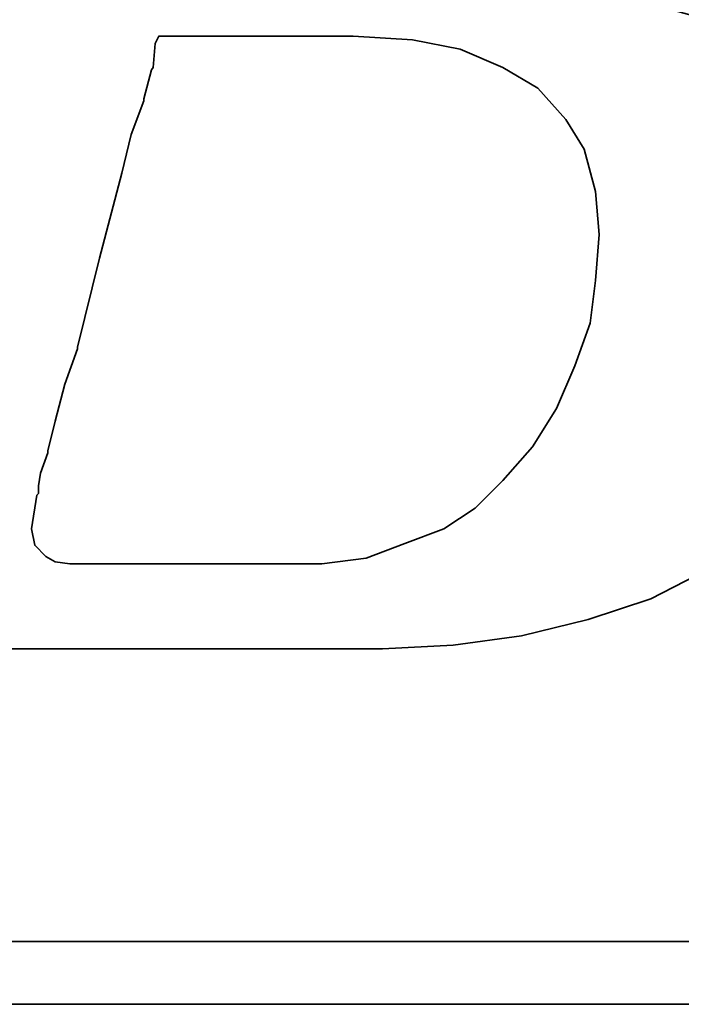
# Model space of a CAD drawing. Header units: inches. Extents: x 23 to 1568, y 65 to 954.
# Tile 27 of 48: x 195.28 to 196.5, y 119.49 to 121.3. Entities that reach past the tile are written whole.
import ezdxf

# ---------------------------------------------------------------- set-up
doc = ezdxf.new("R2010")
doc.units = ezdxf.units.IN
doc.header["$LTSCALE"] = 0.8
doc.layers.add('DIM', color=4, linetype='Continuous')
doc.layers.add('layer 1', color=7, linetype='Continuous')

# ---------------------------------------------------------------- blocks, each defined once
blk = doc.blocks.new('TBI MOTION logo(完整正式版)')
at = {"layer": 'layer 1', "color": 22, "lineweight": 35}
for points, knots in [([(-64.65375, -6.86375), (-64.65375, -6.86375), (-64.84375, -7.29625), (-64.84375, -7.29625), (-64.84375, -7.29625), (-64.84375, -7.29625), (-64.86875, -7.34375), (-64.86875, -7.34375), (-64.86875, -7.34375), (-64.86875, -7.34375), (-64.86875, -7.36875), (-64.86875, -7.36875), (-64.86875, -7.36875), (-64.86875, -7.36875), (-65.15375, -7.65375), (-65.15375, -7.65375), (-65.15375, -7.65375), (-65.15375, -7.65375), (-65.17875, -7.65375), (-65.17875, -7.65375), (-65.17875, -7.65375), (-65.17875, -7.65375), (-65.20375, -7.67875), (-65.20375, -7.67875), (-65.20375, -7.67875), (-65.20375, -7.67875), (-65.58875, -7.87125), (-65.58875, -7.87125), (-65.58875, -7.87125), (-65.58875, -7.87125), (-65.63375, -7.87125), (-65.63375, -7.87125), (-65.63375, -7.87125), (-65.63375, -7.87125), (-65.65875, -7.89375), (-65.65875, -7.89375), (-65.65875, -7.89375), (-65.65875, -7.89375), (-66.09375, -7.94375), (-66.09375, -7.94375), (-66.09375, -7.94375), (-66.09375, -7.94375), (-66.11375, -7.94375), (-66.11375, -7.94375), (-66.11375, -7.94375), (-66.11375, -7.94375), (-66.16375, -7.94375), (-66.16375, -7.94375), (-66.16375, -7.94375), (-66.16375, -7.94375), (-66.30875, -7.94375), (-66.30875, -7.94375), (-66.30875, -7.94375), (-66.30875, -7.94375), (-66.69375, -7.94375), (-66.69375, -7.94375), (-66.69375, -7.94375), (-66.69375, -7.94375), (-67.07375, -7.94375), (-67.07375, -7.94375), (-67.07375, -7.94375), (-67.07375, -7.94375), (-67.12375, -7.94375), (-67.12375, -7.94375), (-67.12375, -7.94375), (-67.12375, -7.94375), (-67.12375, -7.96625), (-67.12375, -7.96625), (-67.12375, -7.96625), (-67.12375, -7.96625), (-67.14875, -7.99125), (-67.14875, -7.99125), (-67.14875, -7.99125), (-67.14875, -7.99125), (-67.24375, -8.34875), (-67.24375, -8.34875), (-67.24375, -8.34875), (-67.24375, -8.34875), (-67.31375, -8.68625), (-67.31375, -8.68625), (-67.31375, -8.68625), (-67.31375, -8.68625), (-67.26875, -8.68625), (-67.26875, -8.68625), (-67.26875, -8.68625), (-67.26875, -8.68625), (-67.07375, -8.68625), (-67.07375, -8.68625), (-67.07375, -8.68625), (-67.07375, -8.68625), (-66.54875, -8.68625), (-66.54875, -8.68625), (-66.54875, -8.68625), (-66.54875, -8.68625), (-65.82625, -8.68625), (-65.82625, -8.68625), (-65.82625, -8.68625), (-65.82625, -8.68625), (-65.01375, -8.68625), (-65.01375, -8.68625), (-65.01375, -8.68625), (-65.01375, -8.68625), (-64.05375, -8.68625), (-64.05375, -8.68625), (-64.05375, -8.68625), (-64.05375, -8.68625), (-62.08375, -8.68625), (-62.08375, -8.68625), (-62.08375, -8.68625), (-62.08375, -8.68625), (-60.06875, -8.68625), (-60.06875, -8.68625), (-60.06875, -8.68625), (-60.06875, -8.68625), (-59.10875, -8.68625), (-59.10875, -8.68625), (-59.10875, -8.68625), (-59.10875, -8.68625), (-58.29375, -8.68625), (-58.29375, -8.68625), (-58.29375, -8.68625), (-58.29375, -8.68625), (-57.57375, -8.68625), (-57.57375, -8.68625), (-57.57375, -8.68625), (-57.57375, -8.68625), (-57.04875, -8.68625), (-57.04875, -8.68625), (-57.04875, -8.68625), (-57.04875, -8.68625), (-56.85375, -8.68625), (-56.85375, -8.68625), (-56.85375, -8.68625), (-56.85375, -8.68625), (-56.70875, -8.68625), (-56.70875, -8.68625), (-56.70875, -8.68625), (-56.70875, -8.68625), (-56.61375, -8.68625), (-56.61375, -8.68625), (-56.61375, -8.68625), (-56.61375, -8.68625), (-56.56875, -8.68625), (-56.56875, -8.68625), (-56.56875, -8.68625), (-56.56875, -8.68625), (-55.65375, -8.63875), (-55.65375, -8.63875), (-55.65375, -8.63875), (-55.65375, -8.63875), (-54.76875, -8.51875), (-54.76875, -8.51875), (-54.76875, -8.51875), (-54.76875, -8.51875), (-53.90375, -8.30375), (-53.90375, -8.30375), (-53.90375, -8.30375), (-53.90375, -8.30375), (-53.08875, -8.03875), (-53.08875, -8.03875), (-53.08875, -8.03875), (-53.08875, -8.03875), (-52.34375, -7.65375), (-52.34375, -7.65375), (-52.34375, -7.65375), (-52.34375, -7.65375), (-51.69875, -7.29625), (-51.69875, -7.29625), (-51.69875, -7.29625), (-51.69875, -7.29625), (-51.21875, -6.91125), (-51.21875, -6.91125), (-51.21875, -6.91125), (-51.21875, -6.91125), (-50.83375, -6.50375), (-50.83375, -6.50375), (-50.83375, -6.50375), (-50.83375, -6.50375), (-50.44875, -5.94875), (-50.44875, -5.94875), (-50.44875, -5.94875), (-50.44875, -5.94875), (-50.13875, -5.30375), (-50.13875, -5.30375), (-50.13875, -5.30375), (-50.13875, -5.30375), (-49.99375, -4.65375), (-49.99375, -4.65375), (-49.99375, -4.65375), (-49.99375, -4.65375), (-49.92375, -3.98375), (-49.92375, -3.98375), (-49.92375, -3.98375), (-49.92375, -3.98375), (-49.99375, -3.19374), (-49.99375, -3.19374), (-49.99375, -3.19374), (-49.99375, -3.19374), (-50.23374, -2.44874), (-50.23374, -2.44874), (-50.23374, -2.44874), (-50.23374, -2.44874), (-50.59375, -1.87374), (-50.59375, -1.87374), (-50.59375, -1.87374), (-50.59375, -1.87374), (-51.09875, -1.31874), (-51.09875, -1.31874), (-51.09875, -1.31874), (-51.09875, -1.31874), (-51.74375, -0.81875), (-51.74375, -0.81875), (-51.74375, -0.81875), (-51.74375, -0.81875), (-52.53875, -0.48125), (-52.53875, -0.48125), (-52.53875, -0.48125), (-52.53875, -0.48125), (-53.47375, -0.21875), (-53.47375, -0.21875), (-53.47375, -0.21875), (-53.47375, -0.21875), (-54.52875, -0.04874), (-54.52875, -0.04874), (-54.52875, -0.04874), (-54.52875, -0.04874), (-55.65375, 0.12125), (-55.65375, 0.12125), (-55.65375, 0.12125), (-55.65375, 0.12125), (-54.50375, 0.28624), (-54.50375, 0.28624), (-54.50375, 0.28624), (-54.50375, 0.28624), (-53.83375, 0.38124), (-53.83375, 0.38124), (-53.83375, 0.38124), (-53.83375, 0.38124), (-53.18375, 0.50125), (-53.18375, 0.50125), (-53.18375, 0.50125), (-53.18375, 0.50125), (-52.55875, 0.66874), (-52.55875, 0.66874), (-52.55875, 0.66874), (-52.55875, 0.66874), (-52.03375, 0.86124), (-52.03375, 0.86124), (-52.03375, 0.86124), (-52.03375, 0.86124), (-51.50374, 1.03124), (-51.50374, 1.03124), (-51.50374, 1.03124), (-51.50374, 1.03124), (-51.09875, 1.27125), (-51.09875, 1.27125), (-51.09875, 1.27125), (-51.09875, 1.27125), (-50.71375, 1.48624), (-50.71375, 1.48624), (-50.71375, 1.48624), (-50.71375, 1.48624), (-50.37625, 1.77625), (-50.37625, 1.77625), (-50.37625, 1.77625), (-50.37625, 1.77625), (-49.82375, 2.37625), (-49.82375, 2.37625), (-49.82375, 2.37625), (-49.82375, 2.37625), (-49.41875, 2.99625), (-49.41875, 2.99625), (-49.41875, 2.99625), (-49.41875, 2.99625), (-49.22375, 3.76625), (-49.22375, 3.76625), (-49.22375, 3.76625), (-49.22375, 3.76625), (-49.15375, 4.50874), (-49.15375, 4.50874), (-49.15375, 4.50874), (-49.15375, 4.50874), (-49.20375, 5.25125), (-49.20375, 5.25125), (-49.20375, 5.25125), (-49.20375, 5.25125), (-49.41875, 5.92625), (-49.41875, 5.92625), (-49.41875, 5.92625), (-49.41875, 5.92625), (-49.77875, 6.47625), (-49.77875, 6.47625), (-49.77875, 6.47625), (-49.77875, 6.47625), (-50.33125, 7.02624), (-50.33125, 7.02624), (-50.33125, 7.02624), (-50.33125, 7.02624), (-51.00125, 7.43625), (-51.00125, 7.43625), (-51.00125, 7.43625), (-51.00125, 7.43625), (-51.79375, 7.72625), (-51.79375, 7.72625), (-51.79375, 7.72625), (-51.79375, 7.72625), (-52.72875, 7.89124), (-52.72875, 7.89124), (-52.72875, 7.89124), (-52.72875, 7.89124), (-53.83375, 7.98625), (-53.83375, 7.98625), (-53.83375, 7.98625), (-53.83375, 7.98625), (-53.92875, 7.98625), (-53.92875, 7.98625), (-53.92875, 7.98625), (-53.92875, 7.98625), (-54.26375, 7.98625), (-54.26375, 7.98625), (-54.26375, 7.98625), (-54.26375, 7.98625), (-54.74375, 7.98625), (-54.74375, 7.98625), (-54.74375, 7.98625), (-54.74375, 7.98625), (-55.36875, 7.98625), (-55.36875, 7.98625), (-55.36875, 7.98625), (-55.36875, 7.98625), (-56.13375, 7.98625), (-56.13375, 7.98625), (-56.13375, 7.98625), (-56.13375, 7.98625), (-56.94875, 7.98625), (-56.94875, 7.98625), (-56.94875, 7.98625), (-56.94875, 7.98625), (-58.77625, 7.98625), (-58.77625, 7.98625), (-58.77625, 7.98625), (-58.77625, 7.98625), (-60.59875, 7.98625), (-60.59875, 7.98625), (-60.59875, 7.98625), (-60.59875, 7.98625), (-61.41375, 7.98625), (-61.41375, 7.98625), (-61.41375, 7.98625), (-61.41375, 7.98625), (-62.17875, 7.98625), (-62.17875, 7.98625), (-62.17875, 7.98625), (-62.17875, 7.98625), (-62.80375, 7.98625), (-62.80375, 7.98625), (-62.80375, 7.98625), (-62.80375, 7.98625), (-63.30625, 7.98625), (-63.30625, 7.98625), (-63.30625, 7.98625), (-63.30625, 7.98625), (-63.57375, 7.98625), (-63.57375, 7.98625), (-63.57375, 7.98625), (-63.57375, 7.98625), (-63.57375, 7.96375), (-63.57375, 7.96375), (-63.57375, 7.96375), (-63.57375, 7.96375), (-63.59875, 7.94125), (-63.59875, 7.94125), (-63.59875, 7.94125), (-63.59875, 7.94125), (-63.69375, 7.55625), (-63.69375, 7.55625), (-63.69375, 7.55625), (-63.69375, 7.55625), (-63.76375, 7.24624), (-63.76375, 7.24624), (-63.76375, 7.24624), (-63.76375, 7.24624), (-63.23875, 7.24624), (-63.23875, 7.24624), (-63.23875, 7.24624), (-63.23875, 7.24624), (-62.75875, 7.24624), (-62.75875, 7.24624), (-62.75875, 7.24624), (-62.75875, 7.24624), (-62.61125, 7.24624), (-62.61125, 7.24624), (-62.61125, 7.24624), (-62.61125, 7.24624), (-62.56625, 7.24624), (-62.56625, 7.24624), (-62.56625, 7.24624), (-62.56625, 7.24624), (-62.22875, 7.24624), (-62.22875, 7.24624), (-62.22875, 7.24624), (-62.22875, 7.24624), (-62.20375, 7.24624), (-62.20375, 7.24624), (-62.20375, 7.24624), (-62.20375, 7.24624), (-62.17875, 7.21875), (-62.17875, 7.21875), (-62.17875, 7.21875), (-62.17875, 7.21875), (-61.96375, 7.17125), (-61.96375, 7.17125), (-61.96375, 7.17125), (-61.96375, 7.17125), (-61.72375, 7.12624), (-61.72375, 7.12624), (-61.72375, 7.12624), (-61.72375, 7.12624), (-61.70375, 7.12624), (-61.70375, 7.12624), (-61.70375, 7.12624), (-61.70375, 7.12624), (-61.55875, 7.07624), (-61.55875, 7.07624), (-61.55875, 7.07624), (-61.55875, 7.07624), (-61.50875, 7.07624), (-61.50875, 7.07624), (-61.50875, 7.07624), (-61.50875, 7.07624), (-61.48375, 7.02624), (-61.48375, 7.02624), (-61.48375, 7.02624), (-61.48375, 7.02624), (-61.31875, 6.83375), (-61.31875, 6.83375), (-61.31875, 6.83375), (-61.31875, 6.83375), (-61.29375, 6.81125), (-61.29375, 6.81125), (-61.29375, 6.81125), (-61.29375, 6.81125), (-61.29375, 6.78625), (-61.29375, 6.78625), (-61.29375, 6.78625), (-61.29375, 6.78625), (-61.19875, 6.50124), (-61.19875, 6.50124), (-61.19875, 6.50124), (-61.19875, 6.50124), (-61.17375, 6.45124), (-61.17375, 6.45124), (-61.17375, 6.45124), (-61.17375, 6.45124), (-61.19875, 6.40625), (-61.19875, 6.40625), (-61.19875, 6.40625), (-61.19875, 6.40625), (-61.26875, 5.99624), (-61.26875, 5.99624), (-61.26875, 5.99624), (-61.26875, 5.99624), (-61.26875, 5.85125), (-61.26875, 5.85125), (-61.26875, 5.85125), (-61.26875, 5.85125), (-61.26875, 5.82625), (-61.26875, 5.82625), (-61.26875, 5.82625), (-61.26875, 5.82625), (-61.29375, 5.80625), (-61.29375, 5.80625), (-61.29375, 5.80625), (-61.29375, 5.80625), (-61.34125, 5.66125), (-61.34125, 5.66125), (-61.34125, 5.66125), (-61.34125, 5.66125), (-61.41375, 5.44625), (-61.41375, 5.44625), (-61.41375, 5.44625), (-61.41375, 5.44625), (-61.48375, 5.15625), (-61.48375, 5.15625), (-61.48375, 5.15625), (-61.48375, 5.15625), (-61.58375, 4.82124), (-61.58375, 4.82124), (-61.58375, 4.82124), (-61.58375, 4.82124), (-61.79875, 4.00375), (-61.79875, 4.00375), (-61.79875, 4.00375), (-61.79875, 4.00375), (-62.05875, 2.99625), (-62.05875, 2.99625), (-62.05875, 2.99625), (-62.05875, 2.99625), (-62.34875, 1.91625), (-62.34875, 1.91625), (-62.34875, 1.91625), (-62.34875, 1.91625), (-62.97375, -0.41124), (-62.97375, -0.41124), (-62.97375, -0.41124), (-62.97375, -0.41124), (-63.59875, -2.75875), (-63.59875, -2.75875), (-63.59875, -2.75875), (-63.59875, -2.75875), (-63.88375, -3.86374), (-63.88375, -3.86374), (-63.88375, -3.86374), (-63.88375, -3.86374), (-64.14875, -4.82374), (-64.14875, -4.82374), (-64.14875, -4.82374), (-64.14875, -4.82374), (-64.36375, -5.64125), (-64.36375, -5.64125), (-64.36375, -5.64125), (-64.36375, -5.64125), (-64.43625, -5.97625), (-64.43625, -5.97625), (-64.43625, -5.97625), (-64.43625, -5.97625), (-64.50875, -6.28625), (-64.50875, -6.28625), (-64.50875, -6.28625), (-64.50875, -6.28625), (-64.50875, -6.30875), (-64.50875, -6.30875), (-64.50875, -6.30875), (-64.50875, -6.30875), (-64.57875, -6.50375), (-64.57875, -6.50375), (-64.57875, -6.50375), (-64.57875, -6.50375), (-64.62875, -6.69625), (-64.62875, -6.69625), (-64.62875, -6.69625), (-64.62875, -6.69625), (-64.62875, -6.76875), (-64.62875, -6.76875), (-64.62875, -6.76875), (-64.62875, -6.76875), (-64.62875, -6.81375), (-64.62875, -6.81375), (-64.62875, -6.81375), (-64.62875, -6.81375), (-64.62875, -6.83875), (-64.62875, -6.83875), (-64.62875, -6.83875), (-64.62875, -6.83875), (-64.65375, -6.86375), (-64.65375, -6.86375)], [0, 0, 0, 0, 0.00719424, 0.00719424, 0.00719424, 0.00719424, 0.01438849, 0.01438849, 0.01438849, 0.01438849, 0.02158273, 0.02158273, 0.02158273, 0.02158273, 0.02877698, 0.02877698, 0.02877698, 0.02877698, 0.03597122, 0.03597122, 0.03597122, 0.03597122, 0.04316547, 0.04316547, 0.04316547, 0.04316547, 0.05035971, 0.05035971, 0.05035971, 0.05035971, 0.05755396, 0.05755396, 0.05755396, 0.05755396, 0.0647482, 0.0647482, 0.0647482, 0.0647482, 0.07194245, 0.07194245, 0.07194245, 0.07194245, 0.07913669, 0.07913669, 0.07913669, 0.07913669, 0.08633094, 0.08633094, 0.08633094, 0.08633094, 0.09352518, 0.09352518, 0.09352518, 0.09352518, 0.10071942, 0.10071942, 0.10071942, 0.10071942, 0.10791367, 0.10791367, 0.10791367, 0.10791367, 0.11510791, 0.11510791, 0.11510791, 0.11510791, 0.12230216, 0.12230216, 0.12230216, 0.12230216, 0.1294964, 0.1294964, 0.1294964, 0.1294964, 0.13669065, 0.13669065, 0.13669065, 0.13669065, 0.14388489, 0.14388489, 0.14388489, 0.14388489, 0.15107914, 0.15107914, 0.15107914, 0.15107914, 0.15827338, 0.15827338, 0.15827338, 0.15827338, 0.16546763, 0.16546763, 0.16546763, 0.16546763, 0.17266187, 0.17266187, 0.17266187, 0.17266187, 0.17985612, 0.17985612, 0.17985612, 0.17985612, 0.18705036, 0.18705036, 0.18705036, 0.18705036, 0.1942446, 0.1942446, 0.1942446, 0.1942446, 0.20143885, 0.20143885, 0.20143885, 0.20143885, 0.20863309, 0.20863309, 0.20863309, 0.20863309, 0.21582734, 0.21582734, 0.21582734, 0.21582734, 0.22302158, 0.22302158, 0.22302158, 0.22302158, 0.23021583, 0.23021583, 0.23021583, 0.23021583, 0.23741007, 0.23741007, 0.23741007, 0.23741007, 0.24460432, 0.24460432, 0.24460432, 0.24460432, 0.25179856, 0.25179856, 0.25179856, 0.25179856, 0.25899281, 0.25899281, 0.25899281, 0.25899281, 0.26618705, 0.26618705, 0.26618705, 0.26618705, 0.27338129, 0.27338129, 0.27338129, 0.27338129, 0.28057554, 0.28057554, 0.28057554, 0.28057554, 0.28776978, 0.28776978, 0.28776978, 0.28776978, 0.29496403, 0.29496403, 0.29496403, 0.29496403, 0.30215827, 0.30215827, 0.30215827, 0.30215827, 0.30935252, 0.30935252, 0.30935252, 0.30935252, 0.31654676, 0.31654676, 0.31654676, 0.31654676, 0.32374101, 0.32374101, 0.32374101, 0.32374101, 0.33093525, 0.33093525, 0.33093525, 0.33093525, 0.3381295, 0.3381295, 0.3381295, 0.3381295, 0.34532374, 0.34532374, 0.34532374, 0.34532374, 0.35251799, 0.35251799, 0.35251799, 0.35251799, 0.35971223, 0.35971223, 0.35971223, 0.35971223, 0.36690647, 0.36690647, 0.36690647, 0.36690647, 0.37410072, 0.37410072, 0.37410072, 0.37410072, 0.38129496, 0.38129496, 0.38129496, 0.38129496, 0.38848921, 0.38848921, 0.38848921, 0.38848921, 0.39568345, 0.39568345, 0.39568345, 0.39568345, 0.4028777, 0.4028777, 0.4028777, 0.4028777, 0.41007194, 0.41007194, 0.41007194, 0.41007194, 0.41726619, 0.41726619, 0.41726619, 0.41726619, 0.42446043, 0.42446043, 0.42446043, 0.42446043, 0.43165468, 0.43165468, 0.43165468, 0.43165468, 0.43884892, 0.43884892, 0.43884892, 0.43884892, 0.44604317, 0.44604317, 0.44604317, 0.44604317, 0.45323741, 0.45323741, 0.45323741, 0.45323741, 0.46043165, 0.46043165, 0.46043165, 0.46043165, 0.4676259, 0.4676259, 0.4676259, 0.4676259, 0.47482014, 0.47482014, 0.47482014, 0.47482014, 0.48201439, 0.48201439, 0.48201439, 0.48201439, 0.48920863, 0.48920863, 0.48920863, 0.48920863, 0.49640288, 0.49640288, 0.49640288, 0.49640288, 0.50359712, 0.50359712, 0.50359712, 0.50359712, 0.51079137, 0.51079137, 0.51079137, 0.51079137, 0.51798561, 0.51798561, 0.51798561, 0.51798561, 0.52517986, 0.52517986, 0.52517986, 0.52517986, 0.5323741, 0.5323741, 0.5323741, 0.5323741, 0.53956835, 0.53956835, 0.53956835, 0.53956835, 0.54676259, 0.54676259, 0.54676259, 0.54676259, 0.55395683, 0.55395683, 0.55395683, 0.55395683, 0.56115108, 0.56115108, 0.56115108, 0.56115108, 0.56834532, 0.56834532, 0.56834532, 0.56834532, 0.57553957, 0.57553957, 0.57553957, 0.57553957, 0.58273381, 0.58273381, 0.58273381, 0.58273381, 0.58992806, 0.58992806, 0.58992806, 0.58992806, 0.5971223, 0.5971223, 0.5971223, 0.5971223, 0.60431655, 0.60431655, 0.60431655, 0.60431655, 0.61151079, 0.61151079, 0.61151079, 0.61151079, 0.61870504, 0.61870504, 0.61870504, 0.61870504, 0.62589928, 0.62589928, 0.62589928, 0.62589928, 0.63309353, 0.63309353, 0.63309353, 0.63309353, 0.64028777, 0.64028777, 0.64028777, 0.64028777, 0.64748201, 0.64748201, 0.64748201, 0.64748201, 0.65467626, 0.65467626, 0.65467626, 0.65467626, 0.6618705, 0.6618705, 0.6618705, 0.6618705, 0.66906475, 0.66906475, 0.66906475, 0.66906475, 0.67625899, 0.67625899, 0.67625899, 0.67625899, 0.68345324, 0.68345324, 0.68345324, 0.68345324, 0.69064748, 0.69064748, 0.69064748, 0.69064748, 0.69784173, 0.69784173, 0.69784173, 0.69784173, 0.70503597, 0.70503597, 0.70503597, 0.70503597, 0.71223022, 0.71223022, 0.71223022, 0.71223022, 0.71942446, 0.71942446, 0.71942446, 0.71942446, 0.72661871, 0.72661871, 0.72661871, 0.72661871, 0.73381295, 0.73381295, 0.73381295, 0.73381295, 0.74100719, 0.74100719, 0.74100719, 0.74100719, 0.74820144, 0.74820144, 0.74820144, 0.74820144, 0.75539568, 0.75539568, 0.75539568, 0.75539568, 0.76258993, 0.76258993, 0.76258993, 0.76258993, 0.76978417, 0.76978417, 0.76978417, 0.76978417, 0.77697842, 0.77697842, 0.77697842, 0.77697842, 0.78417266, 0.78417266, 0.78417266, 0.78417266, 0.79136691, 0.79136691, 0.79136691, 0.79136691, 0.79856115, 0.79856115, 0.79856115, 0.79856115, 0.8057554, 0.8057554, 0.8057554, 0.8057554, 0.81294964, 0.81294964, 0.81294964, 0.81294964, 0.82014388, 0.82014388, 0.82014388, 0.82014388, 0.82733813, 0.82733813, 0.82733813, 0.82733813, 0.83453237, 0.83453237, 0.83453237, 0.83453237, 0.84172662, 0.84172662, 0.84172662, 0.84172662, 0.84892086, 0.84892086, 0.84892086, 0.84892086, 0.85611511, 0.85611511, 0.85611511, 0.85611511, 0.86330935, 0.86330935, 0.86330935, 0.86330935, 0.8705036, 0.8705036, 0.8705036, 0.8705036, 0.87769784, 0.87769784, 0.87769784, 0.87769784, 0.88489209, 0.88489209, 0.88489209, 0.88489209, 0.89208633, 0.89208633, 0.89208633, 0.89208633, 0.89928058, 0.89928058, 0.89928058, 0.89928058, 0.90647482, 0.90647482, 0.90647482, 0.90647482, 0.91366906, 0.91366906, 0.91366906, 0.91366906, 0.92086331, 0.92086331, 0.92086331, 0.92086331, 0.92805755, 0.92805755, 0.92805755, 0.92805755, 0.9352518, 0.9352518, 0.9352518, 0.9352518, 0.94244604, 0.94244604, 0.94244604, 0.94244604, 0.94964029, 0.94964029, 0.94964029, 0.94964029, 0.95683453, 0.95683453, 0.95683453, 0.95683453, 0.96402878, 0.96402878, 0.96402878, 0.96402878, 0.97122302, 0.97122302, 0.97122302, 0.97122302, 0.97841727, 0.97841727, 0.97841727, 0.97841727, 0.98561151, 0.98561151, 0.98561151, 0.98561151, 0.99280576, 0.99280576, 0.99280576, 0.99280576, 1, 1, 1, 1]), ([(-61.03125, -6.57375), (-61.03125, -6.57375), (-61.03125, -6.67125), (-61.03125, -6.67125), (-61.03125, -6.67125), (-61.03125, -6.67125), (-61.05375, -6.69625), (-61.05375, -6.69625), (-61.05375, -6.69625), (-61.05375, -6.69625), (-61.12375, -7.12875), (-61.12375, -7.12875), (-61.12375, -7.12875), (-61.12375, -7.12875), (-61.07875, -7.34375), (-61.07875, -7.34375), (-61.07875, -7.34375), (-61.07875, -7.34375), (-60.93375, -7.48875), (-60.93375, -7.48875), (-60.93375, -7.48875), (-60.93375, -7.48875), (-60.81375, -7.55625), (-60.81375, -7.55625), (-60.81375, -7.55625), (-60.81375, -7.55625), (-60.62375, -7.58375), (-60.62375, -7.58375), (-60.62375, -7.58375), (-60.62375, -7.58375), (-60.30875, -7.58375), (-60.30875, -7.58375), (-60.30875, -7.58375), (-60.30875, -7.58375), (-59.97375, -7.58375), (-59.97375, -7.58375), (-59.97375, -7.58375), (-59.97375, -7.58375), (-59.87875, -7.58375), (-59.87875, -7.58375), (-59.87875, -7.58375), (-59.87875, -7.58375), (-59.63625, -7.58375), (-59.63625, -7.58375), (-59.63625, -7.58375), (-59.63625, -7.58375), (-58.96875, -7.58375), (-58.96875, -7.58375), (-58.96875, -7.58375), (-58.96875, -7.58375), (-58.29375, -7.58375), (-58.29375, -7.58375), (-58.29375, -7.58375), (-58.29375, -7.58375), (-58.05375, -7.58375), (-58.05375, -7.58375), (-58.05375, -7.58375), (-58.05375, -7.58375), (-57.98375, -7.58375), (-57.98375, -7.58375), (-57.98375, -7.58375), (-57.98375, -7.58375), (-57.35875, -7.58375), (-57.35875, -7.58375), (-57.35875, -7.58375), (-57.35875, -7.58375), (-56.78375, -7.50875), (-56.78375, -7.50875), (-56.78375, -7.50875), (-56.78375, -7.50875), (-56.27875, -7.31875), (-56.27875, -7.31875), (-56.27875, -7.31875), (-56.27875, -7.31875), (-55.77375, -7.12875), (-55.77375, -7.12875), (-55.77375, -7.12875), (-55.77375, -7.12875), (-55.36875, -6.86375), (-55.36875, -6.86375), (-55.36875, -6.86375), (-55.36875, -6.86375), (-55.00875, -6.50375), (-55.00875, -6.50375), (-55.00875, -6.50375), (-55.00875, -6.50375), (-54.62375, -6.06875), (-54.62375, -6.06875), (-54.62375, -6.06875), (-54.62375, -6.06875), (-54.31375, -5.56875), (-54.31375, -5.56875), (-54.31375, -5.56875), (-54.31375, -5.56875), (-54.07375, -5.01625), (-54.07375, -5.01625), (-54.07375, -5.01625), (-54.07375, -5.01625), (-53.87875, -4.46374), (-53.87875, -4.46374), (-53.87875, -4.46374), (-53.87875, -4.46374), (-53.80875, -3.91375), (-53.80875, -3.91375), (-53.80875, -3.91375), (-53.80875, -3.91375), (-53.75875, -3.31375), (-53.75875, -3.31375), (-53.75875, -3.31375), (-53.75875, -3.31375), (-53.80875, -2.75875), (-53.80875, -2.75875), (-53.80875, -2.75875), (-53.80875, -2.75875), (-53.95375, -2.20875), (-53.95375, -2.20875), (-53.95375, -2.20875), (-53.95375, -2.20875), (-54.19375, -1.82625), (-54.19375, -1.82625), (-54.19375, -1.82625), (-54.19375, -1.82625), (-54.55375, -1.41875), (-54.55375, -1.41875), (-54.55375, -1.41875), (-54.55375, -1.41875), (-55.00875, -1.15125), (-55.00875, -1.15125), (-55.00875, -1.15125), (-55.00875, -1.15125), (-55.56125, -0.91375), (-55.56125, -0.91375), (-55.56125, -0.91375), (-55.56125, -0.91375), (-56.18125, -0.79375), (-56.18125, -0.79375), (-56.18125, -0.79375), (-56.18125, -0.79375), (-56.94875, -0.74374), (-56.94875, -0.74374), (-56.94875, -0.74374), (-56.94875, -0.74374), (-56.99875, -0.74374), (-56.99875, -0.74374), (-56.99875, -0.74374), (-56.99875, -0.74374), (-57.09375, -0.74374), (-57.09375, -0.74374), (-57.09375, -0.74374), (-57.09375, -0.74374), (-57.38375, -0.74374), (-57.38375, -0.74374), (-57.38375, -0.74374), (-57.38375, -0.74374), (-57.76875, -0.74374), (-57.76875, -0.74374), (-57.76875, -0.74374), (-57.76875, -0.74374), (-58.24625, -0.74374), (-58.24625, -0.74374), (-58.24625, -0.74374), (-58.24625, -0.74374), (-58.72875, -0.74374), (-58.72875, -0.74374), (-58.72875, -0.74374), (-58.72875, -0.74374), (-59.20875, -0.74374), (-59.20875, -0.74374), (-59.20875, -0.74374), (-59.20875, -0.74374), (-59.46875, -0.74374), (-59.46875, -0.74374), (-59.46875, -0.74374), (-59.46875, -0.74374), (-59.51625, -0.83875), (-59.51625, -0.83875), (-59.51625, -0.83875), (-59.51625, -0.83875), (-59.54375, -1.15125), (-59.54375, -1.15125), (-59.54375, -1.15125), (-59.54375, -1.15125), (-59.56375, -1.17874), (-59.56375, -1.17874), (-59.56375, -1.17874), (-59.56375, -1.17874), (-59.66375, -1.55875), (-59.66375, -1.55875), (-59.66375, -1.55875), (-59.66375, -1.55875), (-59.66375, -1.58375), (-59.66375, -1.58375), (-59.66375, -1.58375), (-59.66375, -1.58375), (-59.82875, -2.01874), (-59.82875, -2.01874), (-59.82875, -2.01874), (-59.82875, -2.01874), (-59.94875, -2.52125), (-59.94875, -2.52125), (-59.94875, -2.52125), (-59.94875, -2.52125), (-60.23875, -3.62375), (-60.23875, -3.62375), (-60.23875, -3.62375), (-60.23875, -3.62375), (-60.52375, -4.77624), (-60.52375, -4.77624), (-60.52375, -4.77624), (-60.52375, -4.77624), (-60.52375, -4.79874), (-60.52375, -4.79874), (-60.52375, -4.79874), (-60.52375, -4.79874), (-60.69125, -5.25375), (-60.69125, -5.25375), (-60.69125, -5.25375), (-60.69125, -5.25375), (-60.81375, -5.73625), (-60.81375, -5.73625), (-60.81375, -5.73625), (-60.81375, -5.73625), (-60.90875, -6.11875), (-60.90875, -6.11875), (-60.90875, -6.11875), (-60.90875, -6.11875), (-60.90875, -6.14375), (-60.90875, -6.14375), (-60.90875, -6.14375), (-60.90875, -6.14375), (-61.00375, -6.40875), (-61.00375, -6.40875), (-61.00375, -6.40875), (-61.00375, -6.40875), (-61.03125, -6.57375), (-61.03125, -6.57375)], [0, 0, 0, 0, 0.01694915, 0.01694915, 0.01694915, 0.01694915, 0.03389831, 0.03389831, 0.03389831, 0.03389831, 0.05084746, 0.05084746, 0.05084746, 0.05084746, 0.06779661, 0.06779661, 0.06779661, 0.06779661, 0.08474576, 0.08474576, 0.08474576, 0.08474576, 0.10169492, 0.10169492, 0.10169492, 0.10169492, 0.11864407, 0.11864407, 0.11864407, 0.11864407, 0.13559322, 0.13559322, 0.13559322, 0.13559322, 0.15254237, 0.15254237, 0.15254237, 0.15254237, 0.16949153, 0.16949153, 0.16949153, 0.16949153, 0.18644068, 0.18644068, 0.18644068, 0.18644068, 0.20338983, 0.20338983, 0.20338983, 0.20338983, 0.22033898, 0.22033898, 0.22033898, 0.22033898, 0.23728814, 0.23728814, 0.23728814, 0.23728814, 0.25423729, 0.25423729, 0.25423729, 0.25423729, 0.27118644, 0.27118644, 0.27118644, 0.27118644, 0.28813559, 0.28813559, 0.28813559, 0.28813559, 0.30508475, 0.30508475, 0.30508475, 0.30508475, 0.3220339, 0.3220339, 0.3220339, 0.3220339, 0.33898305, 0.33898305, 0.33898305, 0.33898305, 0.3559322, 0.3559322, 0.3559322, 0.3559322, 0.37288136, 0.37288136, 0.37288136, 0.37288136, 0.38983051, 0.38983051, 0.38983051, 0.38983051, 0.40677966, 0.40677966, 0.40677966, 0.40677966, 0.42372881, 0.42372881, 0.42372881, 0.42372881, 0.44067797, 0.44067797, 0.44067797, 0.44067797, 0.45762712, 0.45762712, 0.45762712, 0.45762712, 0.47457627, 0.47457627, 0.47457627, 0.47457627, 0.49152542, 0.49152542, 0.49152542, 0.49152542, 0.50847458, 0.50847458, 0.50847458, 0.50847458, 0.52542373, 0.52542373, 0.52542373, 0.52542373, 0.54237288, 0.54237288, 0.54237288, 0.54237288, 0.55932203, 0.55932203, 0.55932203, 0.55932203, 0.57627119, 0.57627119, 0.57627119, 0.57627119, 0.59322034, 0.59322034, 0.59322034, 0.59322034, 0.61016949, 0.61016949, 0.61016949, 0.61016949, 0.62711864, 0.62711864, 0.62711864, 0.62711864, 0.6440678, 0.6440678, 0.6440678, 0.6440678, 0.66101695, 0.66101695, 0.66101695, 0.66101695, 0.6779661, 0.6779661, 0.6779661, 0.6779661, 0.69491525, 0.69491525, 0.69491525, 0.69491525, 0.71186441, 0.71186441, 0.71186441, 0.71186441, 0.72881356, 0.72881356, 0.72881356, 0.72881356, 0.74576271, 0.74576271, 0.74576271, 0.74576271, 0.76271186, 0.76271186, 0.76271186, 0.76271186, 0.77966102, 0.77966102, 0.77966102, 0.77966102, 0.79661017, 0.79661017, 0.79661017, 0.79661017, 0.81355932, 0.81355932, 0.81355932, 0.81355932, 0.83050847, 0.83050847, 0.83050847, 0.83050847, 0.84745763, 0.84745763, 0.84745763, 0.84745763, 0.86440678, 0.86440678, 0.86440678, 0.86440678, 0.88135593, 0.88135593, 0.88135593, 0.88135593, 0.89830508, 0.89830508, 0.89830508, 0.89830508, 0.91525424, 0.91525424, 0.91525424, 0.91525424, 0.93220339, 0.93220339, 0.93220339, 0.93220339, 0.94915254, 0.94915254, 0.94915254, 0.94915254, 0.96610169, 0.96610169, 0.96610169, 0.96610169, 0.98305085, 0.98305085, 0.98305085, 0.98305085, 1, 1, 1, 1]), ([(75.90875, -9.47875), (75.90875, -9.47875), (75.90875, -12.28625), (75.90875, -12.28625), (75.90875, -12.28625), (75.90875, -12.28625), (75.90875, -12.47875), (75.90875, -12.47875), (75.90875, -12.47875), (75.90875, -12.47875), (75.71625, -12.47875), (75.71625, -12.47875), (75.71625, -12.47875), (75.71625, -12.47875), (-88.32875, -12.47875), (-88.32875, -12.47875), (-88.32875, -12.47875), (-88.32875, -12.47875), (-88.32875, -13.29375), (-88.32875, -13.29375), (-88.32875, -13.29375), (-88.32875, -13.29375), (82.89125, -13.29375), (82.89125, -13.29375), (82.89125, -13.29375), (82.89125, -13.29375), (75.90875, -9.47875), (75.90875, -9.47875)], [0, 0, 0, 0, 0.14285714, 0.14285714, 0.14285714, 0.14285714, 0.28571429, 0.28571429, 0.28571429, 0.28571429, 0.42857143, 0.42857143, 0.42857143, 0.42857143, 0.57142857, 0.57142857, 0.57142857, 0.57142857, 0.71428571, 0.71428571, 0.71428571, 0.71428571, 0.85714286, 0.85714286, 0.85714286, 0.85714286, 1, 1, 1, 1])]:
    blk.add_open_spline(points, degree=3, knots=knots, dxfattribs=at)

msp = doc.modelspace()

# ---------------------------------------------------------------- block references
at = {"layer": 'DIM', "xscale": 0.141750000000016, "yscale": 0.1417499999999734, "zscale": 0.14175}
msp.add_blockref('TBI MOTION logo(完整正式版)', (203.9659, 121.3706), dxfattribs=at)

doc.saveas('drawing.dxf')
